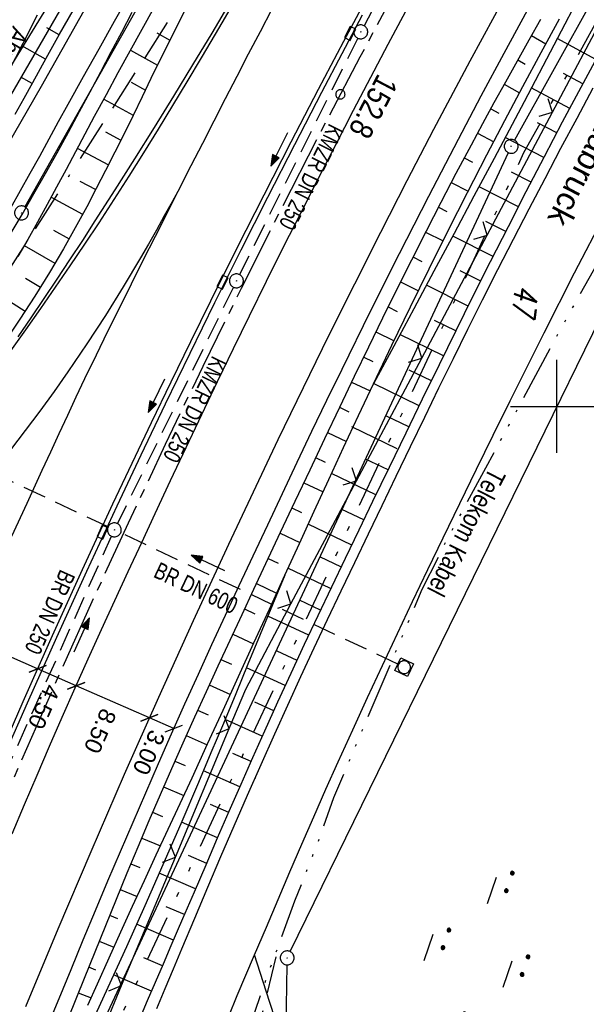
# Model space of a CAD drawing. Extents: x 510637 to 511182, y 471777 to 472747.
# Tile 37 of 42: x 510942 to 511003, y 472536 to 472642. Entities that reach past the tile are written whole.
import ezdxf
from ezdxf.enums import TextEntityAlignment as Align

# ---------------------------------------------------------------- set-up
doc = ezdxf.new("R2010")
doc.units = 0
doc.header["$LTSCALE"] = 10
doc.header["$MEASUREMENT"] = 0
for name, pattern in [('ACAD_ISO14W100', [25.5, 12, -3, 0.5, -3, 0.5, -3, 0.5, -3]), ('ACAD_ISO16W100', [73, 15, -6.5, 15, -6.5, 15, -7, 1, -7]), ('ACHSE', [5.5, 4, -0.5, 0.5, -0.5]), ('LT00', [0]), ('LT08', [0.42, 0.2, -0.1, 0.02, -0.1]), ('LT09', [0.54, 0.2, -0.1, 0.02, -0.1, 0.02, -0.1]), ('STRICHLINIE2', [0.375, 0.25, -0.125])]:
    doc.linetypes.add(name, pattern=pattern)
doc.layers.get('0').update_dxf_attribs({"linetype": 'LT00'})
for name, color, linetype in [('-AX-020', 250, 'ACHSE'), ('-Halt-Pfeil', 4, 'LT00'), ('-Haltung', 182, 'STRICHLINIE2'), ('-Haltungsbeschriftung', 182, 'LT00'), ('-ST-20-1', 250, 'LT00'), ('ABWASSERLTG', 24, 'LT00'), ('ABWASSERLTG_TEXT', 26, 'Continuous'), ('BAB-KABEL', 220, 'ACAD_ISO16W100'), ('BEMAßUNG', 255, 'Continuous'), ('DFK_AB_L', 21, 'LT00'), ('DFK_AB_P', 7, 'LT00'), ('DFK_FLUR_NR', 250, 'LT00'), ('DFK_KATASTER', 250, 'LT00'), ('DFK_NUTZUNG', 250, 'LT00'), ('DFK_TOPO-SYM', 252, 'LT00'), ('GEMARKUNGSGRENZE', 3, 'LT09'), ('ORTSRICHTUNG', 7, 'Continuous'), ('STROM_UNTER', 80, 'LT08'), ('TELEKOM', 210, 'ACAD_ISO14W100'), ('TELEKOM_TEXT', 210, 'Continuous'), ('V94_AFBR_BAB', 250, 'LT00'), ('V94_BOESCH', 250, 'LT00'), ('V94_BOSCHUNG', 250, 'LT00'), ('V94_EINFAHRT', 250, 'LT00'), ('V94_GRABEN', 250, 'LT00'), ('V94_KA_MULD', 182, 'LT00'), ('V94_KA_PRUF', 182, 'LT00'), ('V94_LD_MARK', 250, 'LT00'), ('V94_RASTER', 250, 'LT00'), ('V94_RINNE', 182, 'LT00'), ('V94_SINKK', 182, 'LT00'), ('V94_ZAUN', 40, 'LT00')]:
    doc.layers.add(name, color=color, linetype=linetype)
doc.styles.add('Arial', font='ARIAL.TTF')
doc.styles.add('Beschrift', font='ARIAL.TTF')
doc.styles.add('Haltungsbeschriftung', font='ARIAL.TTF', dxfattribs={"width": 0.75})
doc.styles.get("Standard").update_dxf_attribs({"font": 'romans.shx'})
doc.styles.add('Versorgungsltg', font='ARIAL.TTF', dxfattribs={"width": 0.8, "height": 2})

# ---------------------------------------------------------------- blocks, each defined once
blk = doc.blocks.new('SYMB7270')
at = {"color": 0, "linetype": 'ByBlock'}
for p, q in [((-0.215, 0.537919), (-0.215, 0.512081)), ((-0.21, 0.507895), (-0.21, 0.542105)), ((-0.205, 0.544164), (-0.205, 0.505836)), ((-0.2, 0.505204), (-0.2, 0.544796)), ((-0.195, 0.544164), (-0.195, 0.505836)), ((-0.19, 0.507895), (-0.19, 0.542105)), ((-0.185, 0.537919), (-0.185, 0.512081)), ((-0.015, 0.537919), (-0.015, 0.512081)), ((-0.01, 0.507895), (-0.01, 0.542105)), ((-0.005, 0.544164), (-0.005, 0.505836)), ((0, 0.505204), (0, 0.544796)), ((0.005, 0.544164), (0.005, 0.505836)), ((0.01, 0.507895), (0.01, 0.542105)), ((0.015, 0.537919), (0.015, 0.512081)), ((-0.18, 0.524874), (-0.18, 0.525146)), ((0.02, 0.524874), (0.02, 0.525146)), ((-0.1, 0.375), (0.2, 0.375)), ((-1.015, 0.087919), (-1.015, 0.062081)), ((-1.01, 0.057894), (-1.01, 0.092105)), ((-1.005, 0.094164), (-1.005, 0.055836)), ((-1, 0.055203), (-1, 0.094796)), ((-0.995, 0.094164), (-0.995, 0.055836)), ((-0.99, 0.057894), (-0.99, 0.092105)), ((-0.985, 0.087919), (-0.985, 0.062081)), ((-0.98, 0.074874), (-0.98, 0.075145)), ((-0.815, 0.087919), (-0.815, 0.062081)), ((-0.81, 0.057894), (-0.81, 0.092105)), ((-0.805, 0.094164), (-0.805, 0.055836)), ((-0.8, 0.055203), (-0.8, 0.094796)), ((-0.795, 0.094164), (-0.795, 0.055836)), ((-0.79, 0.057894), (-0.79, 0.092105)), ((-0.785, 0.087919), (-0.785, 0.062081)), ((-0.78, 0.074874), (-0.78, 0.075145)), ((0.585, 0.087919), (0.585, 0.062081)), ((0.59, 0.057895), (0.59, 0.092105)), ((0.595, 0.094164), (0.595, 0.055836)), ((0.6, 0.055204), (0.6, 0.094796)), ((0.605, 0.094164), (0.605, 0.055836)), ((0.61, 0.057895), (0.61, 0.092105)), ((0.615, 0.087919), (0.615, 0.062081)), ((0.62, 0.074874), (0.62, 0.075146)), ((0.785, 0.087919), (0.785, 0.062081)), ((0.79, 0.057895), (0.79, 0.092105)), ((0.795, 0.094164), (0.795, 0.055836)), ((0.8, 0.055204), (0.8, 0.094796)), ((0.805, 0.094164), (0.805, 0.055836)), ((0.81, 0.057895), (0.81, 0.092105)), ((0.815, 0.087919), (0.815, 0.062081)), ((0.82, 0.074874), (0.82, 0.075146)), ((-0.9, -0.075), (-0.6, -0.075)), ((0.7, -0.075), (1, -0.075)), ((-0.215, -0.362081), (-0.215, -0.387919)), ((-0.21, -0.392105), (-0.21, -0.357895)), ((-0.205, -0.355836), (-0.205, -0.394164)), ((-0.2, -0.394796), (-0.2, -0.355204)), ((-0.195, -0.355836), (-0.195, -0.394164)), ((-0.19, -0.392105), (-0.19, -0.357895)), ((-0.185, -0.362081), (-0.185, -0.387919)), ((-0.18, -0.375126), (-0.18, -0.374855)), ((-0.015, -0.362081), (-0.015, -0.387919)), ((-0.01, -0.392105), (-0.01, -0.357895)), ((-0.005, -0.355836), (-0.005, -0.394164)), ((0, -0.394796), (0, -0.355204)), ((0.005, -0.355836), (0.005, -0.394164)), ((0.01, -0.392105), (0.01, -0.357895)), ((0.015, -0.362081), (0.015, -0.387919)), ((0.02, -0.375126), (0.02, -0.374855)), ((-0.1, -0.525), (0.2, -0.525))]:
    blk.add_line(p, q, dxfattribs=at)
for points in [[(-0.18, 0.525), (-0.181981, 0.533678), (-0.18753, 0.540637), (-0.19555, 0.544499), (-0.20445, 0.544499), (-0.21247, 0.540637), (-0.218019, 0.533678), (-0.22, 0.525), (-0.218019, 0.516322), (-0.21247, 0.509363), (-0.20445, 0.505501), (-0.19555, 0.505501), (-0.18753, 0.509363), (-0.181981, 0.516322), (-0.18, 0.525)], [(-0.01247, 0.540637), (-0.018019, 0.533678), (-0.02, 0.525), (-0.018019, 0.516322), (-0.01247, 0.509363), (-0.00445, 0.505501)], [(0.00445, 0.544499), (-0.00445, 0.544499), (-0.01247, 0.540637)], [(0.02, 0.525), (0.018019, 0.533678), (0.01247, 0.540637), (0.00445, 0.544499)], [(-0.00445, 0.505501), (0.00445, 0.505501), (0.01247, 0.509363), (0.018019, 0.516322), (0.02, 0.525)], [(-0.98, 0.075), (-0.981981, 0.083678), (-0.98753, 0.090637), (-0.99555, 0.094498), (-1.00445, 0.094498), (-1.01247, 0.090637), (-1.018019, 0.083678), (-1.02, 0.075), (-1.018019, 0.066322), (-1.01247, 0.059363), (-1.00445, 0.055501), (-0.99555, 0.055501), (-0.98753, 0.059363), (-0.981981, 0.066322), (-0.98, 0.075)], [(-0.78, 0.075), (-0.781981, 0.083678), (-0.78753, 0.090637), (-0.79555, 0.094498), (-0.80445, 0.094498), (-0.81247, 0.090637), (-0.818019, 0.083678), (-0.82, 0.075), (-0.818019, 0.066322), (-0.81247, 0.059363), (-0.80445, 0.055501), (-0.79555, 0.055501), (-0.78753, 0.059363), (-0.781981, 0.066322), (-0.78, 0.075)], [(0.62, 0.075), (0.618019, 0.083678), (0.61247, 0.090637), (0.60445, 0.094499), (0.59555, 0.094499), (0.58753, 0.090637), (0.581981, 0.083678), (0.58, 0.075), (0.581981, 0.066322), (0.58753, 0.059363), (0.59555, 0.055501), (0.60445, 0.055501), (0.61247, 0.059363), (0.618019, 0.066322), (0.62, 0.075)], [(0.82, 0.075), (0.818019, 0.083678), (0.81247, 0.090637), (0.80445, 0.094499), (0.79555, 0.094499), (0.78753, 0.090637), (0.781981, 0.083678), (0.78, 0.075), (0.781981, 0.066322), (0.78753, 0.059363), (0.79555, 0.055501), (0.80445, 0.055501), (0.81247, 0.059363), (0.818019, 0.066322), (0.82, 0.075)], [(-0.18, -0.375), (-0.181981, -0.366322), (-0.18753, -0.359363), (-0.19555, -0.355501), (-0.20445, -0.355501), (-0.21247, -0.359363), (-0.218019, -0.366322), (-0.22, -0.375), (-0.218019, -0.383678), (-0.21247, -0.390637), (-0.20445, -0.394499), (-0.19555, -0.394499), (-0.18753, -0.390637), (-0.181981, -0.383678), (-0.18, -0.375)], [(-0.01247, -0.359363), (-0.018019, -0.366322), (-0.02, -0.375), (-0.018019, -0.383678), (-0.01247, -0.390637), (-0.00445, -0.394499)], [(0.00445, -0.355501), (-0.00445, -0.355501), (-0.01247, -0.359363)], [(-0.00445, -0.394499), (0.00445, -0.394499), (0.01247, -0.390637), (0.018019, -0.383678), (0.02, -0.375)], [(0.02, -0.375), (0.018019, -0.366322), (0.01247, -0.359363), (0.00445, -0.355501)]]:
    blk.add_lwpolyline(points, dxfattribs=at)
blk = doc.blocks.new('SYMB7301')
at = {"color": 0, "linetype": 'ByBlock'}
for p, q in [((-0.128693, 0), (0, 0.128693)), ((0, -0.128693), (-0.128693, 0)), ((0, 0.128693), (0.128693, 0)), ((0.128693, 0), (0, -0.128693)), ((0.000059, -0.009738), (0.000059, 0.009897)), ((-0.00901, -0.004339), (-0.002225, -0.009749))]:
    blk.add_line(p, q, dxfattribs=at)
for points in [[(-0.002225, 0.009749), (-0.00901, 0.004339), (-0.00901, -0.004339)], [(0.01, 0), (0.006235, 0.007818), (-0.002225, 0.009749)], [(-0.002225, -0.009749), (0.006235, -0.007818), (0.01, 0)]]:
    blk.add_lwpolyline(points, dxfattribs=at)
blk = doc.blocks.new('SYMB0003')
at = {"color": 0, "linetype": 'ByBlock'}
for p, q in [((-0.015712, 0), (0.010166, 0.012015)), ((0, -0.021257), (-0.015712, 0)), ((0.010166, 0.012015), (0, -0.021257))]:
    blk.add_line(p, q, dxfattribs=at)
for points in [[(-0.031395, 0.499013), (-0.093691, 0.491144), (-0.154509, 0.475528), (-0.21289, 0.452414), (-0.267913, 0.422164), (-0.318712, 0.385257), (-0.364484, 0.342274), (-0.404509, 0.293893), (-0.438154, 0.240877), (-0.464888, 0.184062), (-0.484292, 0.124345), (-0.496058, 0.062667), (-0.5, 0)], [(-0.5, 0), (-0.496058, -0.062667), (-0.484292, -0.124345), (-0.464888, -0.184062), (-0.438154, -0.240877), (-0.404509, -0.293893), (-0.364485, -0.342274), (-0.318712, -0.385257), (-0.267914, -0.422164), (-0.21289, -0.452414), (-0.154509, -0.475529), (-0.093691, -0.491144), (-0.031395, -0.499014), (0.031395, -0.499014)], [(0.5, 0), (0.496057, 0.062667), (0.484292, 0.124345), (0.464888, 0.184062), (0.438153, 0.240877), (0.404509, 0.293893), (0.364484, 0.342274), (0.318712, 0.385257), (0.267913, 0.422164), (0.21289, 0.452414), (0.154509, 0.475528), (0.093691, 0.491144), (0.031395, 0.499013), (-0.031395, 0.499013)], [(0.031395, -0.499014), (0.093691, -0.491144), (0.154509, -0.475529), (0.21289, -0.452414), (0.267914, -0.422164), (0.318712, -0.385257), (0.364485, -0.342274), (0.404509, -0.293893), (0.438154, -0.240877), (0.464889, -0.184062), (0.484292, -0.124345), (0.496058, -0.062667), (0.5, 0)]]:
    blk.add_lwpolyline(points, dxfattribs=at)
blk = doc.blocks.new('SYMB0002')
at = {"color": 0, "linetype": 'ByBlock'}
for points in [[(-0.031395, 0.499013), (-0.093691, 0.491144), (-0.154509, 0.475528), (-0.21289, 0.452414), (-0.267913, 0.422164), (-0.318712, 0.385257), (-0.364484, 0.342274), (-0.404509, 0.293893), (-0.438154, 0.240877), (-0.464888, 0.184062), (-0.484292, 0.124345), (-0.496058, 0.062667), (-0.5, 0)], [(-0.5, 0), (-0.496058, -0.062667), (-0.484292, -0.124345), (-0.464888, -0.184062), (-0.438154, -0.240877), (-0.404509, -0.293893), (-0.364485, -0.342274), (-0.318712, -0.385257), (-0.267914, -0.422164), (-0.21289, -0.452414), (-0.154509, -0.475529), (-0.093691, -0.491144), (-0.031395, -0.499014), (0.031395, -0.499014)], [(0.5, 0), (0.496057, 0.062667), (0.484292, 0.124345), (0.464888, 0.184062), (0.438153, 0.240877), (0.404509, 0.293893), (0.364484, 0.342274), (0.318712, 0.385257), (0.267913, 0.422164), (0.21289, 0.452414), (0.154509, 0.475528), (0.093691, 0.491144), (0.031395, 0.499013), (-0.031395, 0.499013)], [(0.031395, -0.499014), (0.093691, -0.491144), (0.154509, -0.475529), (0.21289, -0.452414), (0.267914, -0.422164), (0.318712, -0.385257), (0.364485, -0.342274), (0.404509, -0.293893), (0.438154, -0.240877), (0.464889, -0.184062), (0.484292, -0.124345), (0.496058, -0.062667), (0.5, 0)]]:
    blk.add_lwpolyline(points, dxfattribs=at)
blk = doc.blocks.new('SYMB0024')
at = {"color": 0, "linetype": 'ByBlock'}
for p, q in [((-0.5, 0.5), (0, 0)), ((0, 0), (0.5, 0.5))]:
    blk.add_line(p, q, dxfattribs=at)
blk = doc.blocks.new('SYMB0652')
at = {"color": 0, "linetype": 'ByBlock'}
blk.add_lwpolyline([(-0.15, -0.075), (0.15, -0.075), (0.15, 0.075), (-0.15, 0.075), (-0.15, -0.075)], dxfattribs=at)
blk = doc.blocks.new('SYMB1210')
at = {"color": 0, "linetype": 'ByBlock'}
blk.add_line((0.018815, -0.179014), (0.055623, -0.17119), dxfattribs=at)
for points in [[(-0.2, -0.2), (-0.2, 0.2), (0.2, 0.2), (0.2, -0.2), (-0.2, -0.2)], [(0.018815, 0.179014), (-0.018815, 0.179014), (-0.055623, 0.17119), (-0.09, 0.155885), (-0.120444, 0.133766), (-0.145623, 0.105801), (-0.164438, 0.073213), (-0.176067, 0.037424), (-0.18, 0)], [(-0.18, 0), (-0.176067, -0.037424), (-0.164438, -0.073213), (-0.145623, -0.105801), (-0.120444, -0.133766), (-0.09, -0.155885), (-0.055623, -0.17119), (-0.018815, -0.179014), (0.018815, -0.179014)], [(0.18, 0), (0.176067, 0.037424), (0.164438, 0.073213), (0.145623, 0.105801), (0.120444, 0.133766), (0.09, 0.155885), (0.055623, 0.17119), (0.018815, 0.179014)], [(0.055623, -0.17119), (0.09, -0.155885), (0.120444, -0.133766), (0.145623, -0.105801), (0.164438, -0.073213), (0.176067, -0.037424), (0.18, 0)]]:
    blk.add_lwpolyline(points, dxfattribs=at)
blk = doc.blocks.new('_Oblique')
at = {"color": 0, "linetype": 'ByBlock', "lineweight": -2}
blk.add_line((-0.5, -0.5), (0.5, 0.5), dxfattribs=at)
blk = doc.blocks.new('SYMB0070')
at = {"color": 0, "linetype": 'ByBlock'}
for p, q in [((-0.5, 0), (0.2, 0)), ((0.5, 0), (0.2, 0.1)), ((0.2, 0.1), (0.2, 0)), ((0.468, 0), (0.21, 0.086)), ((0.21, 0.086), (0.21, -0.086)), ((0.21, -0.086), (0.468, 0)), ((0.22, -0.072), (0.437, 0)), ((0.23, -0.058), (0.405, 0)), ((0.24, -0.045), (0.374, 0)), ((0.342, 0), (0.25, 0.031)), ((0.25, 0.031), (0.25, -0.031)), ((0.25, -0.031), (0.342, 0)), ((0.26, -0.017), (0.31, 0)), ((0.27, -0.003), (0.279, 0))]:
    blk.add_line(p, q, dxfattribs=at)
for points in [[(0.2, 0), (0.2, -0.1), (0.5, 0)], [(0.437, 0), (0.22, 0.072), (0.22, -0.072)], [(0.405, 0), (0.23, 0.058), (0.23, -0.058)], [(0.374, 0), (0.24, 0.045), (0.24, -0.045)], [(0.31, 0), (0.26, 0.017), (0.26, -0.017)], [(0.279, 0), (0.27, 0.003), (0.27, -0.003)]]:
    blk.add_lwpolyline(points, dxfattribs=at)

msp = doc.modelspace()

# ---------------------------------------------------------------- linework, layer by layer
at = {"layer": '-AX-020', "ltscale": 0.2, "flags": 128}
msp.add_lwpolyline([(511023.59, 472714.43), (511020.98, 472710.35), (511016.01, 472702.43), (511011.12, 472694.47), (511006.29, 472686.47), (511001.53, 472678.43), (510996.84, 472670.35), (510992.22, 472662.22), (510987.67, 472654.06), (510983.19, 472645.86), (510978.78, 472637.62), (510974.44, 472629.35), (510970.17, 472621.04), (510965.98, 472612.69), (510961.85, 472604.3), (510957.8, 472595.88), (510953.82, 472587.43), (510949.91, 472578.94), (510946.07, 472570.42), (510942.31, 472561.87), (510938.62, 472553.28), (510935.01, 472544.67), (510931.46, 472536.02), (510928, 472527.34), (510924.6, 472518.64), (510921.29, 472509.9), (510918.04, 472501.14), (510914.87, 472492.35), (510911.78, 472483.53), (510908.76, 472474.69), (510905.82, 472465.82), (510902.96, 472456.92), (510900.17, 472448), (510897.45, 472439.06), (510894.82, 472430.1), (510892.26, 472421.11), (510889.78, 472412.1), (510887.37, 472403.07), (510885.04, 472394.02), (510882.79, 472384.95), (510880.62, 472375.87), (510878.53, 472366.76), (510876.51, 472357.64), (510874.57, 472348.49), (510872.71, 472339.34), (510870.93, 472330.16), (510869.23, 472320.98), (510867.6, 472311.77), (510866.06, 472302.56), (510864.59, 472293.33), (510863.2, 472284.09), (510861.89, 472274.84), (510860.67, 472265.57), (510859.52, 472256.3), (510858.45, 472247.02), (510857.45, 472237.73), (510856.54, 472228.43), (510855.71, 472219.12), (510854.96, 472209.81), (510854.29, 472200.49), (510853.7, 472191.16), (510853.18, 472181.83), (510852.75, 472172.5), (510852.4, 472163.16), (510852.13, 472153.82), (510851.93, 472144.48), (510851.82, 472135.13), (510851.79, 472125.79), (510851.84, 472116.44), (510851.96, 472107.1), (510852.01, 472104.71), (510852.24, 472095.37), (510852.54, 472086.03), (510852.93, 472076.69), (510853.39, 472067.36), (510853.92, 472058.03), (510854.53, 472048.71), (510855.21, 472039.39), (510855.96, 472030.07), (510856.78, 472020.77), (510857.67, 472011.46), (510858.63, 472002.17), (510859.65, 471992.88), (510860.73, 471983.6), (510861.88, 471974.33), (510863.09, 471965.06), (510864.36, 471955.8), (510865.69, 471946.55), (510867.08, 471937.31), (510868.53, 471928.08), (510870.02, 471918.86), (510871.58, 471909.64), (510873.18, 471900.44), (510874.84, 471891.24), (510876.54, 471882.05), (510878.3, 471872.88), (510880.1, 471863.71), (510881.95, 471854.55), (510883.84, 471845.4), (510885.78, 471836.26), (510887.76, 471827.12), (510889.78, 471818), (510891.83, 471808.88), (510893.93, 471799.78), (510894.29, 471798.25)], dxfattribs=at)
at = {"layer": '-Haltung'}
for p, q in [((510992.5, 472665.78), (510979.23, 472641)), ((510978.54, 472639.67), (510965.81, 472614.19)), ((510965.15, 472612.85), (510952.66, 472587.37)), ((510951.65, 472587.02), (510914.87, 472604.3)), ((510940.38, 472560.06), (510952.03, 472586.02)), ((510982.86, 472572.23), (510953.01, 472586.38))]:
    msp.add_line(p, q, dxfattribs=at)
at = {"layer": 'ABWASSERLTG', "flags": 128}
msp.add_lwpolyline([(510992.48, 472718.06), (510975.32, 472692.6), (510925.14, 472605.88), (510924.12, 472605.31), (510923.06, 472604.18), (510922.93, 472602.91), (510917.21, 472597.75), (510912.1, 472592.47), (510903.15, 472583.62), (510889.47, 472570.73), (510877.72, 472561.7), (510864.31, 472552.3), (510862.65, 472551.25), (510847.92, 472541.66), (510836.97, 472533.63), (510819.05, 472521.36), (510808.87, 472512.39), (510795.55, 472495.78), (510794.32, 472493.59), (510788.01, 472478.94), (510784.6, 472467.27), (510781.17, 472453.7), (510778.48, 472440.6), (510776.55, 472430.24), (510771.92, 472413.92), (510768.24, 472406.87), (510762.34, 472400.11), (510756.53, 472393.38), (510754.84, 472392.8), (510752.02, 472392.02), (510749.54, 472391.72), (510747.02, 472391.98), (510737.6, 472394.61), (510715.13, 472399.66), (510711.37, 472394.19), (510702.06, 472383.31)], dxfattribs=at)
at = {"layer": 'BAB-KABEL', "ltscale": 0.03, "flags": 128}
msp.add_lwpolyline([(511002.28, 472716.92), (510983.88, 472687.19), (510959.58, 472643.76), (510934.3, 472604.33), (510904.8, 472574.33), (510913.91, 472558.29), (510911.7, 472550.67), (510911.23, 472549.24), (510895.97, 472514.71), (510882.66, 472477.92), (510872.4, 472460.75), (510857.5, 472432.35), (510836.1, 472381.12), (510836.28, 472368.89), (510832.94, 472355.97), (510830.18, 472332.03), (510848.22, 472325.54), (510838.51, 472271.42), (510831.97, 472215.43), (510830.7, 472169.39), (510828.83, 472118.66), (510829.08, 472067.62), (510833.95, 472011.74), (510842.44, 471951.44), (510849.98, 471906.34), (510856.18, 471866.27), (510867.23, 471812.82), (510870.2, 471801.06)], dxfattribs=at)
at = {"layer": 'BEMAßUNG'}
for p, q in [((510944.06, 472571.74), (510936.36, 472575.13)), ((510948.22, 472569.91), (510944.06, 472571.74)), ((510956.1, 472566.45), (510948.22, 472569.91)), ((510958.74, 472565.29), (510956.1, 472566.45))]:
    msp.add_line(p, q, dxfattribs=at)
at = {"layer": 'DFK_AB_L'}
for p, q in [((510996.94, 472717.54), (510942.7, 472621.49)), ((511030.29, 472691.4), (510995.43, 472628.67)), ((510994.75, 472627.33), (510945.8, 472522.34)), ((510971.27, 472541.27), (511009.39, 472619.2)), ((510970.66, 472522.9), (510970.93, 472539.85))]:
    msp.add_line(p, q, dxfattribs=at)
at = {"layer": 'DFK_KATASTER'}
msp.add_line((510934.58, 472625.88), (510991.21, 472718.21), dxfattribs=at)
at = {"layer": 'GEMARKUNGSGRENZE', "ltscale": 2.5, "flags": 128}
msp.add_lwpolyline([(511046.03, 472711.81), (511031.93, 472691.27), (510996.41, 472627.33), (510946.88, 472521.12), (510931.14, 472471.16), (510904.27, 472356.96), (510903.97, 472355.51), (510901.21, 472342.3), (510941.59, 472335.04), (510971, 472327.67), (510993.45, 472322.39), (511002.82, 472295.22), (510981.46, 472288.09), (510979.08, 472252.27), (510975.29, 472194.98), (510973.33, 472186.4), (510968.72, 472165.9), (510952.99, 472136.27), (510921.26, 472097.63), (510905.04, 472075.84), (510893.26, 472050.56), (510892, 472047.86), (510887.62, 472022.35), (510889.46, 471975.29), (510899.31, 471911.87), (510912.91, 471849.01), (510924.68, 471794.7)], dxfattribs=at)
at = {"layer": 'STROM_UNTER', "ltscale": 2, "flags": 128}
msp.add_lwpolyline([(510969.72, 472540.73), (510961.15, 472505.43), (510958.29, 472474.78), (510972.07, 472450.58), (510983.14, 472447.12), (510986.96, 472431.38), (510976.49, 472429.27)], dxfattribs=at)
at = {"layer": 'TELEKOM', "ltscale": 0.05, "flags": 128}
msp.add_lwpolyline([(510962.47, 472350.13), (510965.72, 472353.73), (510968.65, 472357.09), (510966.89, 472358.76), (510964.96, 472360.79), (510963.38, 472362.62), (510961.16, 472365.44), (510958.36, 472369.71), (510956.81, 472372.66), (510955.4, 472376.3), (510954.46, 472378.6), (510953.27, 472382.49), (510952.4, 472386.28), (510951.56, 472391.28), (510951.37, 472393.02), (510951.21, 472394.82), (510951.11, 472397.93), (510950.76, 472402.94), (510950.34, 472407.88), (510949.95, 472413.34), (510950.59, 472414.01), (510952.27, 472415.52), (510953.52, 472416.87), (510953.3, 472423.32), (510953.18, 472428.17), (510953.1, 472431.49), (510952.99, 472436.04), (510952.87, 472440.34), (510952.59, 472443.98), (510952.19, 472450.05), (510952.15, 472464.55), (510952.43, 472470.43), (510952.59, 472472.37), (510952.87, 472474.9), (510953.02, 472476.41), (510953.86, 472481.93), (510954.42, 472485.53), (510955.01, 472488.81), (510955.68, 472492.27), (510957.11, 472499.08), (510957.74, 472502.15), (510958.66, 472505.51), (510959.93, 472510.35), (510961.11, 472514.23), (510962.54, 472519.22), (510964.13, 472525.05), (510968.69, 472538.33), (510971.78, 472546.75), (510974.27, 472553.08), (510975.98, 472557.89), (510979.47, 472566.12), (510985.49, 472580.31), (510988.11, 472585.54), (510992.34, 472593.39), (511000.33, 472608.22), (511008.93, 472623.49), (511012.76, 472630.15), (511016.98, 472637.21), (511020.44, 472643.2), (511022.02, 472646.24), (511024.13, 472651.25), (511028.1, 472659.23), (511033.92, 472668.24), (511039.2, 472676.62), (511044.42, 472684.4), (511051.03, 472694.02), (511057.11, 472702.99), (511061.74, 472709.89), (511061.8, 472709.97)], dxfattribs=at)
at = {"layer": 'V94_AFBR_BAB'}
for points in [[(510992.26, 472718.09), (510989.35, 472713.44), (510980.32, 472697.83), (510967.78, 472675.71), (510956.03, 472655.07), (510944.44, 472634.45), (510931.8, 472612.57), (510920.33, 472598.25), (510919.02, 472598.27), (510913.73, 472592.41), (510897.43, 472577.16), (510894.12, 472573.28), (510888.93, 472569.07)], [(510941.18, 472621.4), (510942.22, 472623.25), (510943.26, 472625.11), (510944.29, 472626.97), (510945.31, 472628.83), (510946.33, 472630.69), (510947.36, 472632.55), (510949.02, 472635.54), (510950.68, 472638.52), (510952.36, 472641.5), (510954.04, 472644.47)], [(510964.88, 472643.68), (510962.81, 472640.2), (510960.76, 472636.8), (510958.7, 472633.42), (510956.61, 472630.04), (510954.5, 472626.68), (510952.38, 472623.32), (510950.23, 472619.98), (510948.88, 472617.88), (510947.51, 472615.78), (510946.14, 472613.7), (510944.75, 472611.62), (510943.34, 472609.55), (510941.92, 472607.5)], [(510941.33, 472553.97), (510942.66, 472557.12), (510944, 472560.27), (510945.35, 472563.4), (510946.72, 472566.54), (510948.11, 472569.68), (510949.52, 472572.82), (510950.94, 472575.96), (510952.38, 472579.09), (510953.82, 472582.21), (510955.27, 472585.33), (510956.73, 472588.45), (510958.39, 472592.02), (510960.07, 472595.58), (510961.76, 472599.14), (510963.45, 472602.69), (510965.16, 472606.23), (510966.89, 472609.77), (510968.72, 472613.48), (510970.56, 472617.19), (510972.43, 472620.88), (510974.31, 472624.57), (510976.2, 472628.25), (510978.1, 472631.92), (510979.96, 472635.48), (510981.83, 472639.03), (510983.71, 472642.57)], [(510945.1, 472533.13), (510946.38, 472536.24), (510947.66, 472539.35), (510948.98, 472542.53), (510950.31, 472545.71), (510951.64, 472548.89), (510952.98, 472552.06), (510954.34, 472555.22), (510955.7, 472558.39), (510957.08, 472561.54), (510958.5, 472564.75), (510959.93, 472567.95), (510961.38, 472571.15), (510962.84, 472574.34), (510964.3, 472577.53), (510965.78, 472580.72), (510967.26, 472583.9), (510968.84, 472587.26), (510970.42, 472590.62), (510972.01, 472593.98), (510973.61, 472597.33), (510975.22, 472600.68), (510976.85, 472604.02), (510979.91, 472610.25), (510983.03, 472616.46), (510986.18, 472622.64), (510989.39, 472628.8), (510991.84, 472633.44), (510994.31, 472638.06), (510996.82, 472642.68)], [(510956.92, 472535.15), (510957.8, 472537.29), (510958.7, 472539.43), (510959.59, 472541.57), (510960.99, 472544.89), (510962.4, 472548.21), (510963.81, 472551.52), (510965.24, 472554.83), (510966.67, 472558.14), (510968.13, 472561.43), (510969.6, 472564.72), (510971, 472567.81), (510972.42, 472570.9), (510973.86, 472573.98), (510975.3, 472577.06), (510976.76, 472580.13), (510978.22, 472583.2), (510979.69, 472586.26), (510981.16, 472589.33), (510982.69, 472592.5), (510984.21, 472595.67), (510985.75, 472598.84), (510987.29, 472602.01), (510988.84, 472605.17), (510990.4, 472608.33), (510991.98, 472611.47), (510993.64, 472614.75), (510995.32, 472618.03), (510997.01, 472621.29), (510998.71, 472624.55), (511000.43, 472627.81), (511002.16, 472631.05), (511003.89, 472634.3)], [(510964.64, 472534.32), (510965.56, 472536.53), (510966.5, 472538.74), (510967.43, 472540.94), (510968.7, 472543.92), (510969.97, 472546.9), (510971.24, 472549.87), (510972.53, 472552.84), (510973.82, 472555.8), (510975.12, 472558.76), (510976.44, 472561.72), (510978.01, 472565.18), (510979.6, 472568.64), (510981.2, 472572.1), (510982.82, 472575.54), (510984.45, 472578.98), (510986.09, 472582.42), (510987.74, 472585.85), (510989.53, 472589.54), (510991.32, 472593.23), (510993.13, 472596.91), (510994.94, 472600.59), (510996.77, 472604.26), (510998.61, 472607.93), (511001.89, 472614.37), (511005.22, 472620.79)]]:
    msp.add_lwpolyline(points, dxfattribs=at)
at = {"layer": 'V94_BOESCH'}
for points in [[(511013.39, 472665.28), (511011.29, 472661.23), (511009.19, 472657.18), (511007.08, 472653.13), (511004.98, 472649.08), (511002.87, 472645.04), (510999.66, 472638.92), (510996.45, 472632.81), (510993.22, 472626.71), (510991.06, 472622.66), (510988.91, 472618.61), (510986.74, 472614.57), (510984.58, 472610.52), (510982.41, 472606.48), (510980.24, 472602.44)], [(510960.2, 472643.21), (510959.2, 472641.25), (510958.22, 472639.27), (510957.24, 472637.29), (510956.27, 472635.31), (510955.31, 472633.33), (510954.34, 472631.35), (510953.37, 472629.37), (510952.39, 472627.39), (510951.39, 472625.42), (510950.38, 472623.46), (510949.35, 472621.51), (510948.3, 472619.57), (510946.84, 472616.98), (510945.33, 472614.42), (510943.77, 472611.89), (510942.15, 472609.39), (510940.48, 472606.93)], [(510940.93, 472636.05), (510942.49, 472639.12), (510944.05, 472642.18)], [(510941.66, 472631.48), (510942.6, 472633.19), (510943.54, 472634.9), (510944.98, 472637.5), (510946.43, 472640.08), (510947.88, 472642.66)], [(510998.21, 472641.68), (510996.96, 472639.43), (510995.7, 472637.18), (510994.45, 472634.93), (510993.21, 472632.68), (510991.97, 472630.42), (510990.75, 472628.15), (510989.11, 472625.07), (510987.49, 472621.98), (510985.9, 472618.88), (510984.32, 472615.76), (510982.76, 472612.64), (510981.22, 472609.51), (510979.69, 472606.37), (510978.17, 472603.23), (510976.56, 472599.87), (510974.96, 472596.51), (510973.37, 472593.14), (510971.78, 472589.77), (510970.2, 472586.4), (510968.62, 472583.03), (510967.33, 472580.29), (510966.04, 472577.54), (510964.76, 472574.79), (510963.48, 472572.03), (510962.21, 472569.27), (510960.95, 472566.51), (510959.71, 472563.74), (510958.48, 472560.97), (510957.26, 472558.17), (510956.05, 472555.36), (510954.86, 472552.54), (510953.68, 472549.72), (510952.52, 472546.89), (510951.36, 472544.06), (510950.21, 472541.23), (510949.06, 472538.39), (510947.34, 472534.11)], [(510949.47, 472535.49), (510950.51, 472537.82), (510951.76, 472540.61), (510953.02, 472543.39), (510954.29, 472546.16), (510955.56, 472548.93), (510956.84, 472551.7), (510958.13, 472554.47), (510959.41, 472557.24), (510960.69, 472560.01), (510962.36, 472563.64), (510964.03, 472567.27), (510965.69, 472570.9), (510967.36, 472574.54), (510969.02, 472578.17), (510970.68, 472581.81), (510972.25, 472585.25), (510973.83, 472588.7), (510975.42, 472592.14), (510977.02, 472595.58), (510978.62, 472599.01), (510980.24, 472602.44), (510982.22, 472606.58), (510984.22, 472610.71), (510986.24, 472614.83), (510988.29, 472618.94), (510990.36, 472623.03), (510992.46, 472627.11), (510994.38, 472630.79), (510996.32, 472634.45), (510998.28, 472638.11), (511000.26, 472641.75)], [(510955.07, 472534.04), (510955.91, 472536.02), (510956.76, 472537.99), (510957.61, 472539.96), (510958.46, 472541.93), (510959.71, 472544.83), (510960.96, 472547.73), (510962.2, 472550.63), (510963.45, 472553.52), (510964.71, 472556.42), (510965.97, 472559.31), (510967.24, 472562.19), (510968.53, 472565.07), (510969.94, 472568.18), (510971.37, 472571.28), (510972.81, 472574.38), (510974.27, 472577.47), (510975.74, 472580.56), (510977.21, 472583.64), (510978.69, 472586.72), (510980.18, 472589.79), (510981.96, 472593.47), (510983.74, 472597.15), (510985.53, 472600.83), (510987.33, 472604.5), (510989.13, 472608.16), (510990.95, 472611.82), (510992.85, 472615.61), (510994.76, 472619.38), (510996.69, 472623.15), (510998.64, 472626.91), (511000.61, 472630.66), (511002.6, 472634.39), (511004.61, 472638.12)], [(510970.68, 472581.81), (510969.36, 472578.61), (510968.04, 472575.42), (510966.72, 472572.23), (510965.4, 472569.04), (510964.07, 472565.85), (510962.73, 472562.67), (510961.38, 472559.49), (510959.48, 472555.05), (510957.56, 472550.63), (510955.61, 472546.21), (510953.63, 472541.8), (510951.63, 472537.41), (510950.25, 472534.42), (510948.86, 472531.43), (510947.46, 472528.45), (510946.05, 472525.47), (510944.63, 472522.5), (510943.22, 472519.53), (510941.8, 472516.55)]]:
    msp.add_lwpolyline(points, dxfattribs=at)
at = {"layer": 'V94_BOSCHUNG'}
for p, q in [((510946.39, 472640.02), (510945.05, 472640.77)), ((510956.91, 472640.23), (510958.31, 472639.46)), ((510997.24, 472639.95), (510998.8, 472639.07)), ((511004.2, 472637.36), (511000.03, 472639.63)), ((510944.93, 472637.41), (510942.35, 472638.84)), ((510954.06, 472638.38), (510956.98, 472636.77)), ((510995.78, 472637.32), (510996.58, 472636.88)), ((511002.78, 472634.73), (511000.71, 472635.85)), ((510943.48, 472634.79), (510942.24, 472635.47)), ((510954.14, 472634.91), (510955.67, 472634.08)), ((510994.32, 472634.7), (510995.97, 472633.79)), ((511001.37, 472632.09), (510997.23, 472634.3)), ((510951.18, 472633.11), (510954.35, 472631.38)), ((510992.87, 472632.06), (510993.72, 472631.6)), ((510999.97, 472629.45), (510997.9, 472630.54)), ((510951.39, 472629.58), (510953.03, 472628.69)), ((510991.44, 472629.43), (510993.18, 472628.49)), ((510998.58, 472626.8), (510994.42, 472628.98)), ((510948.33, 472627.81), (510951.69, 472626.02)), ((510990.01, 472626.78), (510990.91, 472626.3)), ((510997.21, 472624.15), (510995.11, 472625.23)), ((510948.62, 472624.25), (510950.32, 472623.35)), ((510988.61, 472624.12), (510990.43, 472623.17)), ((510995.84, 472621.49), (510991.6, 472623.66)), ((510945.51, 472622.52), (510948.91, 472620.69)), ((510987.22, 472621.45), (510988.15, 472620.98)), ((510994.48, 472618.83), (510992.33, 472619.92)), ((510945.76, 472618.98), (510947.45, 472618.04)), ((510985.85, 472618.78), (510987.73, 472617.82)), ((510993.13, 472616.16), (510988.77, 472618.35)), ((510942.63, 472617.32), (510945.93, 472615.43)), ((510984.49, 472616.1), (510985.44, 472615.62)), ((510991.78, 472613.48), (510989.56, 472614.59)), ((510942.75, 472613.8), (510944.36, 472612.83)), ((510983.14, 472613.41), (510985.07, 472612.46)), ((510990.44, 472610.8), (510985.93, 472613.05)), ((510939.6, 472612.23), (510942.73, 472610.27)), ((510981.81, 472610.72), (510982.78, 472610.24)), ((510989.11, 472608.13), (510986.81, 472609.26)), ((510980.49, 472608.02), (510982.45, 472607.07)), ((510987.79, 472605.44), (510983.08, 472607.74)), ((510979.18, 472605.32), (510980.17, 472604.84)), ((510986.47, 472602.75), (510984.07, 472603.92)), ((510977.87, 472602.61), (510979.87, 472601.66)), ((510985.15, 472600.06), (510980.24, 472602.45)), ((510976.58, 472599.9), (510977.58, 472599.43)), ((510984.03, 472597.79), (510981.58, 472598.99)), ((510982.77, 472595.43), (510977.91, 472597.81)), ((510975.29, 472597.2), (510977.32, 472596.23)), ((510974, 472594.48), (510975.03, 472594)), ((510981.8, 472593.15), (510979.39, 472594.32)), ((510980.5, 472590.46), (510975.71, 472592.76)), ((510972.72, 472591.77), (510974.8, 472590.79)), ((510971.45, 472589.06), (510972.49, 472588.56)), ((510979.2, 472587.77), (510976.82, 472588.9)), ((510977.9, 472585.07), (510973.19, 472587.31)), ((510970.17, 472586.34), (510972.29, 472585.34)), ((510968.9, 472583.62), (510969.97, 472583.12)), ((510976.78, 472582.67), (510974.46, 472583.78)), ((510975.61, 472580.38), (510971, 472582.58)), ((510967.62, 472580.91), (510969.8, 472579.88)), ((510974.54, 472578.05), (510972.28, 472579.13)), ((510966.35, 472578.19), (510967.45, 472577.67)), ((510973.27, 472575.35), (510968.87, 472577.42)), ((510965.08, 472575.47), (510967.3, 472574.43)), ((510972, 472572.64), (510969.86, 472573.64)), ((510963.81, 472572.74), (510964.93, 472572.22)), ((510970.74, 472569.93), (510966.57, 472571.85)), ((510962.55, 472570.01), (510964.82, 472568.98)), ((510969.5, 472567.21), (510967.45, 472568.14)), ((510961.3, 472567.28), (510962.43, 472566.77)), ((510968.26, 472564.48), (510964.25, 472566.29)), ((510960.06, 472564.54), (510962.32, 472563.54)), ((510967.05, 472561.75), (510965.07, 472562.63)), ((510958.84, 472561.8), (510959.95, 472561.31)), ((510965.84, 472559.01), (510961.92, 472560.74)), ((510957.63, 472559.04), (510959.81, 472558.1)), ((510956.45, 472556.28), (510957.5, 472555.83)), ((510964.64, 472556.27), (510962.69, 472557.12)), ((510963.45, 472553.53), (510959.55, 472555.21)), ((510955.27, 472553.51), (510957.29, 472552.66)), ((510962.27, 472550.77), (510960.31, 472551.62)), ((510954.11, 472550.74), (510955.07, 472550.34)), ((510961.08, 472548.02), (510957.15, 472549.71)), ((510952.96, 472547.97), (510954.77, 472547.22)), ((510959.9, 472545.26), (510957.92, 472546.11)), ((510951.82, 472545.19), (510952.67, 472544.84)), ((510958.71, 472542.51), (510954.72, 472544.22)), ((510950.69, 472542.41), (510952.28, 472541.76)), ((510957.52, 472539.75), (510955.51, 472540.62)), ((510949.56, 472539.63), (510950.3, 472539.33)), ((510956.33, 472537), (510952.25, 472538.76)), ((510948.44, 472536.84), (510949.83, 472536.29))]:
    msp.add_line(p, q, dxfattribs=at)
at = {"layer": 'V94_EINFAHRT'}
msp.add_lwpolyline([(510957.89, 472516.43), (510958.19, 472516.99), (510958.54, 472517.52), (510958.96, 472518.01), (510959.43, 472518.44), (510959.94, 472518.82), (510960.49, 472519.14), (510961.09, 472519.37), (510961.71, 472519.51), (510962.34, 472519.56), (510962.98, 472519.52), (510963.62, 472523.12), (510970.22, 472522.21), (510970.54, 472525.95), (510970.98, 472529.6), (510970.05, 472532.81), (510968.68, 472537.02), (510967.43, 472540.94)], dxfattribs=at)
at = {"layer": 'V94_GRABEN'}
for points in [[(510941.1, 472618.5), (510942.39, 472620.68), (510943.67, 472622.88), (510944.92, 472625.09), (510946.16, 472627.3), (510947.38, 472629.53), (510948.59, 472631.76), (510949.73, 472633.9), (510950.87, 472636.04), (510952, 472638.18), (510953.13, 472640.32), (510954.25, 472642.46)], [(510956.59, 472642.94), (510955.29, 472640.6), (510954, 472638.26), (510952.71, 472635.92), (510951.43, 472633.57), (510950.15, 472631.21), (510949.14, 472629.32), (510948.13, 472627.42), (510947.12, 472625.53), (510946.11, 472623.63), (510945.08, 472621.74), (510944.05, 472619.86), (510943.01, 472617.99), (510941.94, 472616.13)]]:
    msp.add_lwpolyline(points, dxfattribs=at)
at = {"layer": 'V94_LD_MARK'}
for points in [[(510994.6, 472644.55), (510990.62, 472637.19), (510986.7, 472629.81), (510983.83, 472624.28), (510980.98, 472618.74), (510978.18, 472613.18), (510975.4, 472607.6), (510972.66, 472602.01), (510969.95, 472596.4), (510967.27, 472590.78), (510964.62, 472585.14), (510960.82, 472576.91), (510957.08, 472568.64), (510953.4, 472560.35), (510949.79, 472552.03), (510946.25, 472543.69), (510942.77, 472535.31)], [(510941.29, 472586.02), (510942.92, 472589.58), (510944.56, 472593.14), (510945.47, 472595.11), (510946.39, 472597.09), (510947.31, 472599.06), (510948.23, 472601.04), (510949.16, 472603), (510950.39, 472605.57), (510951.64, 472608.12), (510952.9, 472610.67), (510954.16, 472613.22), (510955.44, 472615.76), (510956.75, 472618.35), (510958.07, 472620.95), (510959.39, 472623.54), (510960.61, 472625.95), (510961.84, 472628.36), (510963.07, 472630.77), (510964.3, 472633.17), (510965.54, 472635.57), (510966.79, 472637.97), (510968.06, 472640.39), (510969.33, 472642.81)], [(510959.39, 472623.54), (510958.55, 472622.02), (510957.71, 472620.51), (510956.87, 472619), (510956.01, 472617.49), (510955.15, 472615.99), (510953.28, 472612.87), (510951.36, 472609.78), (510949.37, 472606.73), (510947.33, 472603.72), (510945.83, 472601.59), (510944.3, 472599.48), (510942.74, 472597.39), (510941.16, 472595.31), (510939.58, 472593.28), (510937.98, 472591.27), (510936.37, 472589.27), (510934.74, 472587.29), (510933.1, 472585.31), (510931.44, 472583.34), (510929.79, 472581.38), (510928.12, 472579.42), (510926.46, 472577.46)]]:
    msp.add_lwpolyline(points, dxfattribs=at)
msp.add_lwpolyline([(510919.23, 472580.47, 0.026249), (510936.33, 472599.17), (510937.95, 472601.44), (510939.57, 472603.71), (510941.19, 472605.98), (510942.8, 472608.26), (510944.41, 472610.55), (510946, 472612.84), (510947.57, 472615.14), (510949.14, 472617.46), (510950.68, 472619.78), (510952.31, 472622.28), (510953.92, 472624.8), (510955.51, 472627.32), (510957.08, 472629.86), (510958.63, 472632.41), (510960.17, 472634.97), (510961.7, 472637.53), (510963.23, 472640.1), (510965.27, 472643.58)], format="xyb", dxfattribs=at)
at = {"layer": 'V94_RASTER'}
for p, q in [((511000, 472595), (511000, 472605)), ((510995, 472600), (511005, 472600))]:
    msp.add_line(p, q, dxfattribs=at)
at = {"layer": 'V94_RINNE'}
for points in [[(510979.74, 472644.45), (510977, 472639.31), (510974.28, 472634.14), (510971.33, 472628.46), (510968.42, 472622.77), (510965.53, 472617.05), (510962.68, 472611.33), (510960.53, 472606.97), (510958.41, 472602.61), (510956.3, 472598.24), (510954.21, 472593.86), (510952.14, 472589.48), (510948.87, 472582.4), (510945.64, 472575.3), (510942.48, 472568.18), (510940.02, 472562.55), (510937.59, 472556.91), (510935.2, 472551.25), (510932.83, 472545.59), (510930.55, 472540.02), (510928.29, 472534.45)], [(510927.86, 472532.09), (510929.66, 472536.55), (510931.47, 472541), (510933.3, 472545.44), (510935.67, 472551.11), (510938.07, 472556.77), (510940.5, 472562.42), (510942.97, 472568.06), (510946.13, 472575.16), (510949.35, 472582.25), (510952.62, 472589.3), (510955.21, 472594.8), (510957.83, 472600.28), (510960.48, 472605.74), (510963.16, 472611.19), (510965.99, 472616.88), (510968.86, 472622.55), (510971.75, 472628.21), (510974.67, 472633.85), (510976.86, 472638.02), (510979.07, 472642.18)]]:
    msp.add_lwpolyline(points, dxfattribs=at)
at = {"layer": 'V94_ZAUN'}
for p, q in [((510999.5, 472631.7), (511006.54, 472644.95)), ((510992.47, 472618.46), (510999.5, 472631.7)), ((510985.43, 472605.21), (510992.47, 472618.46)), ((510978.39, 472591.97), (510985.43, 472605.21)), ((510971.35, 472578.72), (510978.39, 472591.97)), ((510958.9, 472551.46), (510964.7, 472565.29)), ((510953.11, 472537.62), (510958.9, 472551.46)), ((510947.32, 472523.78), (510953.11, 472537.62))]:
    msp.add_line(p, q, dxfattribs=at)
msp.add_lwpolyline([(510964.7, 472565.29), (510966.48, 472569.54), (510971.35, 472578.72)], dxfattribs=at)

# ---------------------------------------------------------------- block references
at = {"layer": '-Halt-Pfeil', "yscale": 4, "zscale": 4}
for p, xscale, rotation in [((510970.09, 472627.67), 4.000000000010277, 243.4626639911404), ((510956.85, 472601.15), 4.000000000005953, 243.8929139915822), ((510962.42, 472583.13), 3.999999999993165, 154.6372339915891), ((510948.82, 472575.39), 3.999999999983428, 65.84377399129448)]:
    msp.add_blockref('SYMB0070', p, dxfattribs=dict(at, xscale=xscale, rotation=rotation))
at = {"layer": '-ST-20-1', "rotation": 258.929999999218}
msp.add_blockref('SYMB0002', (510976.67, 472633.61), dxfattribs=at)
at = {"layer": 'BEMAßUNG', "yscale": 1.400000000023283, "zscale": 1.4}
for p, xscale, rotation in [((510944.06, 472571.74), 1.400000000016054, 156.2510197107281), ((510944.06, 472571.74), 1.399999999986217, 336.2510197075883), ((510948.22, 472569.91), 1.399999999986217, 156.2510197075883), ((510948.22, 472569.91), 1.400000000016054, 336.2510197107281), ((510956.1, 472566.45), 1.400000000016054, 156.2510197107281), ((510956.1, 472566.45), 1.399999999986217, 336.2510197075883), ((510958.74, 472565.29), 1.400000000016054, 336.2510197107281)]:
    msp.add_blockref('_Oblique', p, dxfattribs=dict(at, xscale=xscale, rotation=rotation))
at = {"layer": 'DFK_AB_P', "xscale": 1.499999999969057, "yscale": 1.5, "zscale": 1.5, "rotation": 251.2881100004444}
for p in [(510995.07, 472628.01), (510942.33, 472620.84), (510970.94, 472540.6)]:
    msp.add_blockref('SYMB0003', p, dxfattribs=at)
at = {"layer": 'DFK_NUTZUNG', "xscale": 10, "yscale": 10, "zscale": 10, "rotation": 251.28826}
msp.add_blockref('SYMB7270', (510991.27, 472540.5), dxfattribs=at)
at = {"layer": 'DFK_TOPO-SYM', "xscale": 0.1, "yscale": 0.1, "zscale": 0.1, "rotation": 359.99968}
msp.add_blockref('SYMB7301', (510967.54, 472559.99), dxfattribs=at)
at = {"layer": 'V94_KA_MULD', "xscale": 3.799999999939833, "yscale": 3.800000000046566, "zscale": 3.8, "rotation": 64.84056758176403}
msp.add_blockref('SYMB1210', (510983.54, 472571.91), dxfattribs=at)
at = {"layer": 'V94_KA_PRUF', "xscale": 1.500000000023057, "yscale": 1.5, "zscale": 1.5, "rotation": 263.3409047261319}
for p in [(510978.87, 472640.34), (510965.48, 472613.52), (510952.33, 472586.7)]:
    msp.add_blockref('SYMB0003', p, dxfattribs=at)
at = {"layer": 'V94_SINKK', "yscale": 4.5, "zscale": 4.5}
for p, xscale, rotation in [((510977.73, 472640.18), 4.499999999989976, 242.5626531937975), ((510963.98, 472613.38), 4.500000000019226, 243.7715335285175), ((510951.05, 472586.46), 4.499999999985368, 245.1429971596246)]:
    msp.add_blockref('SYMB0652', p, dxfattribs=dict(at, xscale=xscale, rotation=rotation))
at = {"layer": 'V94_ZAUN', "yscale": 2.099999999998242, "zscale": 2.1}
for p, xscale, rotation in [((510999.5, 472631.7), 2.100000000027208, 62.02069399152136), ((510992.47, 472618.46), 2.100000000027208, 62.02069399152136), ((510985.43, 472605.21), 2.100000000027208, 62.02069399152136), ((510978.39, 472591.97), 2.100000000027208, 62.02069399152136), ((510971.35, 472578.72), 2.100000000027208, 62.02069399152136), ((510964.7, 472565.29), 2.099999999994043, 67.27541399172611), ((510958.9, 472551.46), 2.099999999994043, 67.27541399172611), ((510953.11, 472537.62), 2.099999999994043, 67.27541399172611)]:
    msp.add_blockref('SYMB0024', p, dxfattribs=dict(at, xscale=xscale, rotation=rotation))

# ---------------------------------------------------------------- texts
at = {"layer": '-Haltungsbeschriftung', "style": 'Haltungsbeschriftung', "width": 0.75}
for s, rotation, p in [('KMZR DN 250', 243.4627, (510975.48, 472630.57)), ('KMZR DN 250', 243.8929, (510962.91, 472605.55)), ('BR DN 600', 334.6372, (510956.43, 472581.67)), ('BR DN 250', 245.8438, (510946.52, 472582.54))]:
    msp.add_text(s, height=1.8, rotation=rotation, dxfattribs=at).set_placement(p)
at = {"layer": '-ST-20-1', "style": 'Beschrift', "width": 0.8}
msp.add_text('  152.8', height=2.5, rotation=-117.6744, dxfattribs=at).set_placement((510981.46, 472637.32))
at = {"layer": 'ABWASSERLTG_TEXT', "style": 'Versorgungsltg', "width": 0.8}
msp.add_text('Abwasserdruckleitung PEHD 90', height=2, rotation=239.6113, dxfattribs=at).set_placement((510933.38, 472627.34), align=Align.CENTER)
at = {"layer": 'BEMAßUNG', "char_height": 1.8, "attachment_point": 5, "rotation": 246.251, "style": 'Arial'}
for s, insert in [('\\A1;4.50', (510944.75, 472567.65)), ('\\A1;8.50', (510950.79, 472565.03)), ('\\A1;3.00', (510956.04, 472562.72))]:
    msp.add_mtext(s, dxfattribs=dict(at, insert=insert))
at = {"layer": 'DFK_FLUR_NR', "oblique": 13.754, "width": 0.75}
msp.add_text('47', height=2.5, rotation=263.3409, dxfattribs=at).set_placement((510995.52, 472613.18))
at = {"layer": 'ORTSRICHTUNG', "insert": (511004.18, 472630.5), "char_height": 2.5, "width": 23.2363, "attachment_point": 8, "rotation": 242.5853, "style": 'Beschrift'}
msp.add_mtext('◄ Pretzabruck', dxfattribs=at)
at = {"layer": 'TELEKOM_TEXT', "style": 'Versorgungsltg', "width": 0.8}
msp.add_text('Telekom Kabel', height=2, rotation=242.8214, dxfattribs=at).set_placement((510989.35, 472586.88), align=Align.CENTER)

doc.saveas('drawing.dxf')
